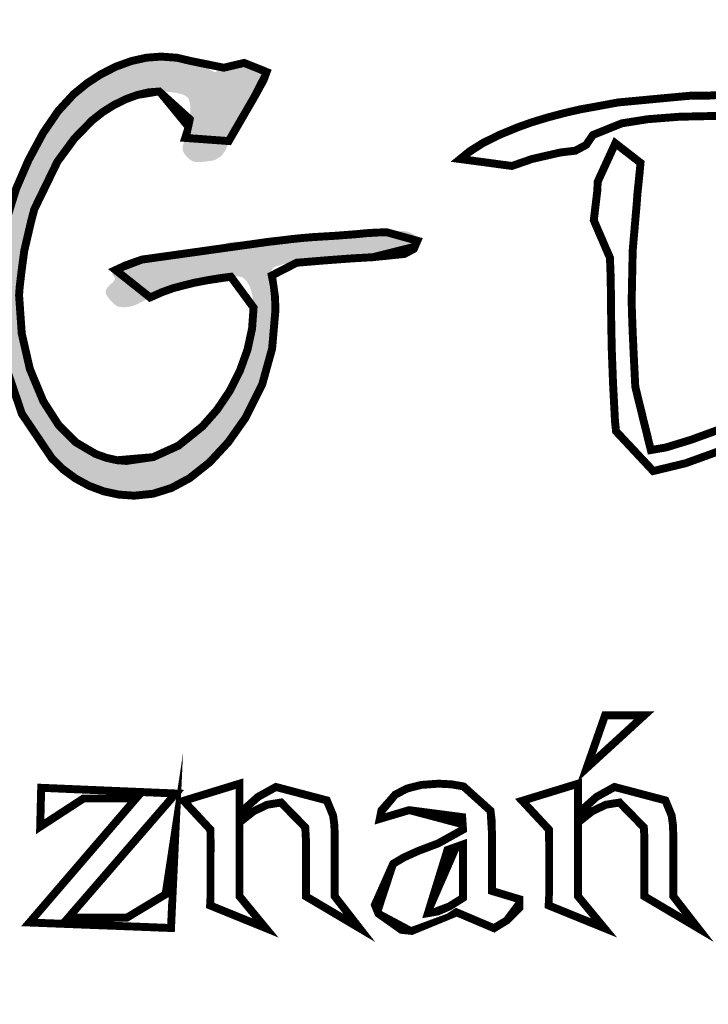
# Model space of a CAD drawing. Extents: x 8014 to 6635291, y -5609 to 5765892.
# Tile 122 of 158: x 6601916.531 to 6601917.039, y 5732625.358 to 5732626.085. Entities that reach past the tile are written whole.
import ezdxf

# ---------------------------------------------------------------- set-up
doc = ezdxf.new("R2010")
doc.units = 0
doc.layers.add('a_zieleń', color=80, linetype='CONTINUOUS')
doc.layers.add('OPIS', color=7, linetype='CONTINUOUS', lineweight=0)

msp = doc.modelspace()

# ---------------------------------------------------------------- hatches: boundary and pattern name
at = {"layer": 'a_zieleń', "transparency": 33554687}
h = msp.add_hatch(dxfattribs=at)
h.set_pattern_fill('ANSI31', color=256, scale=2, angle=0.54156)
h.set_pattern_definition([(45.54155787, (6600987.53512, 5732094.77134), (-0.1784396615, 0.175097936), [])])
edge = h.paths.add_edge_path()
edge.add_line((6601184.52293, 5731785.71541), (6601184.76692, 5731785.47332))
edge.add_line((6601184.76692, 5731785.47332), (6601208.79, 5731802.27))
edge.add_line((6601208.79, 5731802.27), (6601211.05, 5731814.48))
edge.add_line((6601211.05, 5731814.48), (6601142.15084, 5731813.82286))
edge.add_arc((6601143.69841, 5731819.10155), 5.50087, 253.66034, 270.54751)
edge.add_line((6601143.75097, 5731813.60093), (6601191.03362, 5731814.05333))
edge.add_arc((6601191.12151, 5731812.11338), 1.94193, 359.83741, 92.59397, ccw=False)
edge.add_line((6601193.06343, 5731812.10787), (6601193.074, 5731811.0039))
edge.add_line((6601193.074, 5731811.0039), (6601197.38325, 5731811.04496))
edge.add_line((6601197.38325, 5731811.04496), (6601197.42529, 5731806.62073))
edge.add_line((6601197.42529, 5731806.62073), (6601199.73159, 5731806.64247))
edge.add_line((6601199.73159, 5731806.64247), (6601199.80299, 5731799.17127))
edge.add_line((6601199.80299, 5731799.17127), (6601197.51616, 5731797.16478))
edge.add_line((6601197.51616, 5731797.16478), (6601194.21578, 5731797.13305))
edge.add_line((6601194.21578, 5731797.13305), (6601194.25082, 5731793.47025))
edge.add_arc((6601191.53758, 5731793.65827), 2.71975, 281.08945, 356.03579, ccw=False)
edge.add_line((6601192.0607, 5731790.9893), (6601185.15218, 5731786.15568))
edge.add_arc((71774552.6868, -87417922.68085), 113685689.918, 124.979043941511, 124.979044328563)
h.paths.add_polyline_path([(6601204.90596, 5731809.17818), (6601202.57652, 5731808.57888), (6601203.74124, 5731808.87853)], flags=16)
at = {"layer": 'OPIS', "linetype": 'Continuous'}
h = msp.add_hatch(color=256, dxfattribs=at)
h.paths.add_polyline_path([(6601915.76174, 5732626.00921), (6601915.75759, 5732626.01585), (6601915.75067, 5732626.0226), (6601915.74163, 5732626.02892), (6601915.73102, 5732626.03439), (6601915.71883, 5732626.03901), (6601915.68421, 5732626.04802), (6601915.64783, 5732626.05342), (6601915.60965, 5732626.05523), (6601915.58963, 5732626.05469), (6601915.56804, 5732626.05307), (6601915.54491, 5732626.05036), (6601915.52343, 5732626.047), (6601915.50692, 5732626.04348), (6601915.49536, 5732626.03981), (6601915.49251, 5732626.03859), (6601915.49019, 5732626.03761), (6601915.48841, 5732626.03688), (6601915.48184, 5732626.03424), (6601915.47678, 5732626.03207), (6601915.47321, 5732626.03041), (6601915.46553, 5732626.02591), (6601915.45864, 5732626.02057), (6601915.45253, 5732626.01439), (6601915.44775, 5732626.00796), (6601915.44486, 5732626.00202), (6601915.4439, 5732625.99657), (6601915.44636, 5732625.98716), (6601915.45375, 5732625.97693), (6601915.46604, 5732625.96587), (6601915.48261, 5732625.95566), (6601915.50729, 5732625.94452), (6601915.5401, 5732625.93244), (6601915.60253, 5732625.91077), (6601915.64961, 5732625.89318), (6601915.68134, 5732625.87966), (6601915.70351, 5732625.86751), (6601915.72176, 5732625.85403), (6601915.73609, 5732625.83921), (6601915.7408, 5732625.83198), (6601915.74362, 5732625.82467), (6601915.74456, 5732625.81726), (6601915.74115, 5732625.80449), (6601915.7309, 5732625.79377), (6601915.71379, 5732625.78509), (6601915.69056, 5732625.77876), (6601915.66182, 5732625.77495), (6601915.62759, 5732625.77369), (6601915.59107, 5732625.77549), (6601915.56087, 5732625.78089), (6601915.53697, 5732625.7899), (6601915.52305, 5732625.79965), (6601915.51471, 5732625.81112), (6601915.51193, 5732625.82433), (6601915.51223, 5732625.8279), (6601915.51313, 5732625.8318), (6601915.5146, 5732625.83608), (6601915.51607, 5732625.83962), (6601915.51697, 5732625.84222), (6601915.51727, 5732625.84389), (6601915.5157, 5732625.84705), (6601915.51098, 5732625.84894), (6601915.50315, 5732625.84956), (6601915.49727, 5732625.84912), (6601915.49266, 5732625.8478), (6601915.48933, 5732625.84562), (6601915.48769, 5732625.8438), (6601915.48613, 5732625.84117), (6601915.4846, 5732625.83775), (6601915.48337, 5732625.8341), (6601915.48263, 5732625.83088), (6601915.48238, 5732625.82808), (6601915.48337, 5732625.82087), (6601915.48635, 5732625.81232), (6601915.49131, 5732625.80245), (6601915.49577, 5732625.79575), (6601915.50075, 5732625.79021), (6601915.50628, 5732625.78583), (6601915.50837, 5732625.78439), (6601915.51039, 5732625.78289), (6601915.51239, 5732625.78136), (6601915.52872, 5732625.77235), (6601915.55392, 5732625.76544), (6601915.58796, 5732625.7606), (6601915.60337, 5732625.75932), (6601915.61947, 5732625.75853), (6601915.63629, 5732625.75827), (6601915.67251, 5732625.76007), (6601915.70605, 5732625.76547), (6601915.73692, 5732625.77448), (6601915.74701, 5732625.77896), (6601915.75606, 5732625.78454), (6601915.7641, 5732625.79123), (6601915.77039, 5732625.79833), (6601915.77416, 5732625.80521), (6601915.7754, 5732625.81186), (6601915.77472, 5732625.81815), (6601915.77264, 5732625.82486), (6601915.76914, 5732625.83195), (6601915.76444, 5732625.83909), (6601915.75869, 5732625.84586), (6601915.7519, 5732625.8523), (6601915.72545, 5732625.87141), (6601915.69025, 5732625.88991), (6601915.6463, 5732625.90782), (6601915.63197, 5732625.91305), (6601915.62199, 5732625.91675), (6601915.61637, 5732625.91896), (6601915.61136, 5732625.92097), (6601915.60472, 5732625.92364), (6601915.59645, 5732625.92697), (6601915.5801, 5732625.93215), (6601915.56926, 5732625.93567), (6601915.56392, 5732625.93751), (6601915.56038, 5732625.93909), (6601915.55496, 5732625.9417), (6601915.54766, 5732625.94532), (6601915.54415, 5732625.94722), (6601915.54186, 5732625.94839), (6601915.54079, 5732625.94886), (6601915.52841, 5732625.95411), (6601915.51938, 5732625.95811), (6601915.51368, 5732625.96087), (6601915.50872, 5732625.96393), (6601915.5018, 5732625.96871), (6601915.49292, 5732625.97528), (6601915.48236, 5732625.9844), (6601915.47602, 5732625.99281), (6601915.47391, 5732626.00051), (6601915.47479, 5732626.0054), (6601915.47744, 5732626.01019), (6601915.48184, 5732626.01486), (6601915.48777, 5732626.01923), (6601915.49498, 5732626.02312), (6601915.50345, 5732626.02647), (6601915.53504, 5732626.03497), (6601915.56842, 5732626.04006), (6601915.60362, 5732626.04175), (6601915.62408, 5732626.04106), (6601915.64404, 5732626.03924), (6601915.66347, 5732626.03627), (6601915.68136, 5732626.03234), (6601915.69682, 5732626.02758), (6601915.70982, 5732626.02199), (6601915.71483, 5732626.01928), (6601915.71995, 5732626.0161), (6601915.72517, 5732626.01246), (6601915.72957, 5732626.00898), (6601915.73222, 5732626.00643), (6601915.73311, 5732626.00478), (6601915.73288, 5732625.99837), (6601915.73342, 5732625.99566), (6601915.73502, 5732625.99299), (6601915.73769, 5732625.99036), (6601915.74094, 5732625.98819), (6601915.74428, 5732625.98687), (6601915.74769, 5732625.98643), (6601915.75153, 5732625.98697), (6601915.7551, 5732625.98858), (6601915.75838, 5732625.9913), (6601915.761, 5732625.99475), (6601915.76258, 5732625.99853), (6601915.76311, 5732626.00264)])
h.paths.add_polyline_path([(6601916.07851, 5732626.04228), (6601916.07199, 5732626.04611), (6601916.06436, 5732626.04949), (6601916.05561, 5732626.05243), (6601916.04652, 5732626.05472), (6601916.03792, 5732626.0561), (6601916.0298, 5732626.05656), (6601916.01878, 5732626.05578), (6601916.00788, 5732626.05343), (6601915.99712, 5732626.04949), (6601915.9912, 5732626.04711), (6601915.98656, 5732626.04569), (6601915.98323, 5732626.04522), (6601915.9818, 5732626.04538), (6601915.97936, 5732626.04585), (6601915.9759, 5732626.04662), (6601915.97226, 5732626.04729), (6601915.96852, 5732626.04769), (6601915.96467, 5732626.04782), (6601915.95434, 5732626.047), (6601915.94394, 5732626.04455), (6601915.93345, 5732626.04048), (6601915.9234, 5732626.03501), (6601915.9142, 5732626.02834), (6601915.90589, 5732626.02046), (6601915.89418, 5732626.00557), (6601915.88441, 5732625.98825), (6601915.87657, 5732625.96855), (6601915.87084, 5732625.94688), (6601915.86741, 5732625.92369), (6601915.86626, 5732625.89901), (6601915.86723, 5732625.8781), (6601915.87013, 5732625.85783), (6601915.87497, 5732625.83822), (6601915.88639, 5732625.80674), (6601915.90034, 5732625.78029), (6601915.91681, 5732625.75887), (6601915.93785, 5732625.74158), (6601915.96217, 5732625.73123), (6601915.98973, 5732625.72778), (6601915.99789, 5732625.72795), (6601916.00564, 5732625.72847), (6601916.013, 5732625.72931), (6601916.01687, 5732625.73007), (6601916.01977, 5732625.73073), (6601916.02171, 5732625.73131), (6601916.02372, 5732625.73213), (6601916.02672, 5732625.73363), (6601916.03072, 5732625.73578), (6601916.03858, 5732625.73923), (6601916.04551, 5732625.7428), (6601916.05148, 5732625.74653), (6601916.05731, 5732625.75095), (6601916.0638, 5732625.75663), (6601916.07096, 5732625.76355), (6601916.08475, 5732625.77942), (6601916.09601, 5732625.79689), (6601916.10471, 5732625.81593), (6601916.10768, 5732625.82302), (6601916.11096, 5732625.8287), (6601916.11455, 5732625.83295), (6601916.12547, 5732625.84563), (6601916.13488, 5732625.85969), (6601916.1428, 5732625.87518), (6601916.14598, 5732625.88306), (6601916.14928, 5732625.89241), (6601916.15272, 5732625.90322), (6601916.15565, 5732625.91336), (6601916.15741, 5732625.9207), (6601916.15799, 5732625.92523), (6601916.15708, 5732625.94359), (6601916.15708, 5732625.94946), (6601916.15565, 5732625.9539), (6601916.15469, 5732625.95814), (6601916.15417, 5732625.96214), (6601916.15344, 5732625.96608), (6601916.15186, 5732625.96843), (6601916.14944, 5732625.96921), (6601916.14764, 5732625.96767), (6601916.14636, 5732625.96332), (6601916.14562, 5732625.95613), (6601916.145, 5732625.94728), (6601916.14421, 5732625.93978), (6601916.14333, 5732625.93364), (6601916.14198, 5732625.92717), (6601916.13992, 5732625.9187), (6601916.13715, 5732625.90822), (6601916.13552, 5732625.90297), (6601916.13358, 5732625.89788), (6601916.13135, 5732625.89294), (6601916.12919, 5732625.88893), (6601916.12747, 5732625.88653), (6601916.12589, 5732625.88551), (6601916.12505, 5732625.88664), (6601916.12513, 5732625.88794), (6601916.12532, 5732625.88887), (6601916.12615, 5732625.89705), (6601916.12666, 5732625.90729), (6601916.12684, 5732625.91956), (6601916.12542, 5732625.9467), (6601916.12116, 5732625.97162), (6601916.11409, 5732625.99431), (6601916.10448, 5732626.01401), (6601916.09261, 5732626.03001)])
h.paths.add_polyline_path([(6601915.98554, 5732626.01628), (6601915.9891, 5732626.01746), (6601915.9912, 5732626.01719), (6601915.99394, 5732626.01614), (6601915.99735, 5732626.01432), (6601916.00191, 5732626.01214), (6601916.00779, 5732626.00974), (6601916.01499, 5732626.00711), (6601916.02031, 5732626.00521), (6601916.02374, 5732626.00364), (6601916.02529, 5732626.00245), (6601916.02848, 5732625.99984), (6601916.03117, 5732625.99828), (6601916.03339, 5732625.99777), (6601916.03736, 5732625.99822), (6601916.04098, 5732625.99957), (6601916.04423, 5732626.00184), (6601916.04678, 5732626.00476), (6601916.04831, 5732626.00803), (6601916.04882, 5732626.01165), (6601916.04851, 5732626.01498), (6601916.04757, 5732626.01775), (6601916.04599, 5732626.01993), (6601916.04337, 5732626.02204), (6601916.03917, 5732626.02462), (6601916.03339, 5732626.02767), (6601916.02955, 5732626.02959), (6601916.02611, 5732626.03147), (6601916.02308, 5732626.03334), (6601916.0356, 5732626.03467), (6601916.04219, 5732626.03441), (6601916.05032, 5732626.03226), (6601916.05996, 5732626.02821), (6601916.07396, 5732626.01951), (6601916.08604, 5732626.0072), (6601916.09623, 5732625.9913), (6601916.10442, 5732625.97028), (6601916.10933, 5732625.94539), (6601916.11096, 5732625.91662), (6601916.11088, 5732625.90642), (6601916.11066, 5732625.89878), (6601916.11027, 5732625.89374), (6601916.1095, 5732625.88868), (6601916.10811, 5732625.88113), (6601916.10607, 5732625.87105), (6601916.1036, 5732625.86147), (6601916.10102, 5732625.85436), (6601916.09829, 5732625.84976), (6601916.09434, 5732625.84618), (6601916.08798, 5732625.84226), (6601916.0792, 5732625.83802), (6601916.07024, 5732625.83463), (6601916.06123, 5732625.83262), (6601916.05217, 5732625.83195), (6601916.03944, 5732625.83317), (6601916.0269, 5732625.83686), (6601916.01453, 5732625.84302), (6601916.0027, 5732625.85145), (6601915.99161, 5732625.86204), (6601915.98124, 5732625.87478), (6601915.96707, 5732625.89907), (6601915.95857, 5732625.92533), (6601915.95575, 5732625.95353), (6601915.95799, 5732625.97361), (6601915.9647, 5732625.99168), (6601915.9759, 5732626.00772), (6601915.98114, 5732626.01303)], flags=16)
h.paths.add_polyline_path([(6601915.95933, 5732626.02106), (6601915.95911, 5732626.0198), (6601915.95844, 5732626.01841), (6601915.95734, 5732626.01693), (6601915.95207, 5732626.00903), (6601915.94738, 5732625.99893), (6601915.94322, 5732625.98663), (6601915.93999, 5732625.97335), (6601915.93806, 5732625.96037), (6601915.93743, 5732625.94772), (6601915.93948, 5732625.92332), (6601915.94564, 5732625.8995), (6601915.95589, 5732625.87625), (6601915.96947, 5732625.85496), (6601915.9856, 5732625.83713), (6601916.00431, 5732625.82274), (6601916.01362, 5732625.81755), (6601916.02219, 5732625.81424), (6601916.03003, 5732625.8128), (6601916.03293, 5732625.81257), (6601916.03479, 5732625.81243), (6601916.0356, 5732625.81239), (6601916.04159, 5732625.81077), (6601916.04779, 5732625.80979), (6601916.05423, 5732625.80945), (6601916.05825, 5732625.8097), (6601916.06294, 5732625.81043), (6601916.06829, 5732625.81166), (6601916.07327, 5732625.81283), (6601916.07663, 5732625.81355), (6601916.07836, 5732625.8138), (6601916.08022, 5732625.81357), (6601916.08189, 5732625.8126), (6601916.08145, 5732625.81072), (6601916.08012, 5732625.80912), (6601916.0781, 5732625.80662), (6601916.07559, 5732625.80285), (6601916.07256, 5732625.79778), (6601916.06102, 5732625.78192), (6601916.04612, 5732625.76855), (6601916.02782, 5732625.75768), (6601916.01561, 5732625.75278), (6601916.00343, 5732625.74984), (6601915.99132, 5732625.74886), (6601915.9687, 5732625.75213), (6601915.9479, 5732625.76196), (6601915.92895, 5732625.77836), (6601915.915, 5732625.79627), (6601915.90337, 5732625.81706), (6601915.89406, 5732625.84075), (6601915.88807, 5732625.86293), (6601915.88448, 5732625.88491), (6601915.88329, 5732625.90669), (6601915.88456, 5732625.92746), (6601915.8884, 5732625.94737), (6601915.89482, 5732625.96641), (6601915.90333, 5732625.98347), (6601915.9136, 5732625.99757), (6601915.92559, 5732626.00872), (6601915.93075, 5732626.01225), (6601915.93648, 5732626.01554), (6601915.94276, 5732626.0186), (6601915.94869, 5732626.02099), (6601915.95333, 5732626.02233), (6601915.95665, 5732626.0226), (6601915.95888, 5732626.02207)], flags=16)
h.paths.add_polyline_path([(6601916.3, 5732625.82554), (6601916.30753, 5732625.87508), (6601916.31611, 5732625.91709), (6601916.32573, 5732625.95159), (6601916.33212, 5732625.97084), (6601916.33614, 5732625.98238), (6601916.33779, 5732625.98623), (6601916.33996, 5732625.98349), (6601916.34173, 5732625.97528), (6601916.34314, 5732625.9616), (6601916.34696, 5732625.92563), (6601916.34779, 5732625.91476), (6601916.34861, 5732625.90641), (6601916.3494, 5732625.90061), (6601916.35037, 5732625.89441), (6601916.35095, 5732625.88938), (6601916.35117, 5732625.88519), (6601916.35097, 5732625.88353), (6601916.35077, 5732625.88219), (6601916.35055, 5732625.88159), (6601916.35065, 5732625.88101), (6601916.35095, 5732625.88023), (6601916.35146, 5732625.87926), (6601916.3522, 5732625.87761), (6601916.35271, 5732625.87521), (6601916.35299, 5732625.87205), (6601916.35441, 5732625.85388), (6601916.35596, 5732625.83848), (6601916.35765, 5732625.82587), (6601916.35993, 5732625.80885), (6601916.36097, 5732625.80382), (6601916.36179, 5732625.79967), (6601916.36238, 5732625.79637), (6601916.36383, 5732625.78754), (6601916.36609, 5732625.77796), (6601916.36918, 5732625.76761), (6601916.3726, 5732625.75804), (6601916.37587, 5732625.75069), (6601916.37894, 5732625.74553), (6601916.38508, 5732625.73847), (6601916.39096, 5732625.73425), (6601916.39659, 5732625.73285), (6601916.39864, 5732625.73309), (6601916.40088, 5732625.7338), (6601916.40329, 5732625.73498), (6601916.40617, 5732625.73675), (6601916.40854, 5732625.7386), (6601916.4104, 5732625.74059), (6601916.41203, 5732625.74306), (6601916.41384, 5732625.74646), (6601916.41582, 5732625.7508), (6601916.41844, 5732625.75728), (6601916.42002, 5732625.76125), (6601916.42056, 5732625.76274), (6601916.4201, 5732625.76688), (6601916.42139, 5732625.76842), (6601916.42221, 5732625.77235), (6601916.42341, 5732625.78153), (6601916.42498, 5732625.79597), (6601916.42544, 5732625.81339), (6601916.42595, 5732625.82376), (6601916.42654, 5732625.83058), (6601916.4272, 5732625.83388), (6601916.42771, 5732625.83481), (6601916.42801, 5732625.83548), (6601916.42812, 5732625.83588), (6601916.42804, 5732625.83623), (6601916.42781, 5732625.83675), (6601916.42742, 5732625.83742), (6601916.42695, 5732625.84154), (6601916.42628, 5732625.8502), (6601916.42544, 5732625.86345), (6601916.42522, 5732625.87265), (6601916.42323, 5732625.88025), (6601916.42277, 5732625.88345), (6601916.4217, 5732625.88704), (6601916.42002, 5732625.891), (6601916.41867, 5732625.89405), (6601916.41785, 5732625.89641), (6601916.41758, 5732625.89808), (6601916.41781, 5732625.90528), (6601916.41755, 5732625.9069), (6601916.41681, 5732625.90789), (6601916.41559, 5732625.90822), (6601916.41468, 5732625.90793), (6601916.41378, 5732625.90708), (6601916.41292, 5732625.90568), (6601916.41216, 5732625.904), (6601916.4117, 5732625.9023), (6601916.41154, 5732625.90061), (6601916.4116, 5732625.89858), (6601916.41175, 5732625.89545), (6601916.41201, 5732625.8912), (6601916.41201, 5732625.88992), (6601916.41201, 5732625.88873), (6601916.4117, 5732625.88595), (6601916.41132, 5732625.88299), (6601916.41114, 5732625.88141), (6601916.41091, 5732625.87881), (6601916.41063, 5732625.87518), (6601916.40914, 5732625.84747), (6601916.40757, 5732625.82532), (6601916.40598, 5732625.80872), (6601916.40431, 5732625.79686), (6601916.40234, 5732625.7861), (6601916.40002, 5732625.77642), (6601916.39768, 5732625.76881), (6601916.39556, 5732625.76426), (6601916.39368, 5732625.76274), (6601916.39256, 5732625.76339), (6601916.39129, 5732625.76534), (6601916.38987, 5732625.76861), (6601916.38498, 5732625.7818), (6601916.38103, 5732625.79562), (6601916.37804, 5732625.81005), (6601916.37495, 5732625.8313), (6601916.37197, 5732625.85672), (6601916.36909, 5732625.88633), (6601916.36858, 5732625.88941), (6601916.36828, 5732625.8917), (6601916.36818, 5732625.89314), (6601916.36785, 5732625.89783), (6601916.36688, 5732625.908), (6601916.36528, 5732625.92363), (6601916.36215, 5732625.95643), (6601916.35961, 5732625.97942), (6601916.35765, 5732625.99263), (6601916.35467, 5732626.0056), (6601916.35138, 5732626.01394), (6601916.34779, 5732626.01766), (6601916.34239, 5732626.01983), (6601916.339, 5732626.02115), (6601916.33757, 5732626.02159), (6601916.33548, 5732626.02101), (6601916.33286, 5732626.01926), (6601916.32971, 5732626.01632), (6601916.32604, 5732626.01131), (6601916.32224, 5732626.00416), (6601916.31832, 5732625.99483), (6601916.30704, 5732625.96064), (6601916.29714, 5732625.92252), (6601916.28855, 5732625.88046), (6601916.28624, 5732625.86782), (6601916.28406, 5732625.85731), (6601916.28206, 5732625.84896), (6601916.28139, 5732625.85488), (6601916.28059, 5732625.86824), (6601916.27962, 5732625.88906), (6601916.27962, 5732625.90074), (6601916.27939, 5732625.91622), (6601916.28076, 5732625.94458), (6601916.28022, 5732625.94934), (6601916.28069, 5732625.9525), (6601916.28138, 5732625.95613), (6601916.28193, 5732625.95884), (6601916.28239, 5732625.96653), (6601916.28275, 5732625.97915), (6601916.28305, 5732625.98861), (6601916.28364, 5732625.99657), (6601916.2845, 5732626.00305), (6601916.28501, 5732626.00621), (6601916.28532, 5732626.00901), (6601916.28542, 5732626.01145), (6601916.28481, 5732626.0141), (6601916.28297, 5732626.01686), (6601916.27992, 5732626.01973), (6601916.27633, 5732626.02217), (6601916.27287, 5732626.02364), (6601916.26954, 5732626.02413), (6601916.26864, 5732626.02408), (6601916.26777, 5732626.02395), (6601916.26687, 5732626.02373), (6601916.26282, 5732626.0222), (6601916.26102, 5732626.02242), (6601916.25976, 5732626.02255), (6601916.25907, 5732626.0226), (6601916.25638, 5732626.02218), (6601916.25396, 5732626.02091), (6601916.25182, 5732626.0188), (6601916.25012, 5732626.01606), (6601916.2491, 5732626.01296), (6601916.24877, 5732626.00952), (6601916.24885, 5732626.00811), (6601916.24908, 5732626.00629), (6601916.24946, 5732626.00405), (6601916.25068, 5732625.99526), (6601916.25142, 5732625.98587), (6601916.25167, 5732625.97588), (6601916.25159, 5732625.9705), (6601916.25137, 5732625.96503), (6601916.25099, 5732625.95947), (6601916.25035, 5732625.94966), (6601916.24997, 5732625.9432), (6601916.24984, 5732625.94011), (6601916.25068, 5732625.93307), (6601916.25322, 5732625.92862), (6601916.25748, 5732625.92677), (6601916.25959, 5732625.9265), (6601916.26174, 5732625.92605), (6601916.26254, 5732625.92496), (6601916.26266, 5732625.9229), (6601916.26274, 5732625.89772), (6601916.26326, 5732625.87465), (6601916.2642, 5732625.8537), (6601916.26596, 5732625.82621), (6601916.26699, 5732625.80899), (6601916.26733, 5732625.80205), (6601916.26783, 5732625.78842), (6601916.26871, 5732625.77773), (6601916.26992, 5732625.77001), (6601916.27168, 5732625.76479), (6601916.27409, 5732625.76165), (6601916.27717, 5732625.7606), (6601916.28037, 5732625.76114), (6601916.28432, 5732625.76276), (6601916.289, 5732625.76547), (6601916.2913, 5732625.76717), (6601916.29298, 5732625.7691), (6601916.29405, 5732625.77129), (6601916.29476, 5732625.77415), (6601916.29524, 5732625.77822), (6601916.2955, 5732625.7835), (6601916.2961, 5732625.79181), (6601916.29761, 5732625.80583)])
h.paths.add_polyline_path([(6601916.73519, 5732625.90528), (6601916.75738, 5732625.90712), (6601916.77601, 5732625.90849), (6601916.79108, 5732625.90935), (6601916.79464, 5732625.90982), (6601916.79874, 5732625.91015), (6601916.80337, 5732625.91035), (6601916.81464, 5732625.91176), (6601916.82159, 5732625.91547), (6601916.82421, 5732625.9215), (6601916.82396, 5732625.92335), (6601916.82287, 5732625.92503), (6601916.82093, 5732625.92657), (6601916.81854, 5732625.92775), (6601916.8159, 5732625.92846), (6601916.81299, 5732625.92871), (6601916.80161, 5732625.92777), (6601916.79377, 5732625.92753), (6601916.7864, 5732625.92706), (6601916.77947, 5732625.92637), (6601916.77439, 5732625.92588), (6601916.76387, 5732625.92518), (6601916.74794, 5732625.92423), (6601916.7401, 5732625.9236), (6601916.73183, 5732625.92277), (6601916.72313, 5732625.9217), (6601916.71473, 5732625.92074), (6601916.7086, 5732625.92016), (6601916.70439, 5732625.91995), (6601916.70297, 5732625.92005), (6601916.70205, 5732625.92016), (6601916.69704, 5732625.92056), (6601916.69302, 5732625.92081), (6601916.68999, 5732625.92089), (6601916.68648, 5732625.92052), (6601916.68253, 5732625.9194), (6601916.67815, 5732625.91756), (6601916.67685, 5732625.91705), (6601916.67506, 5732625.91673), (6601916.67273, 5732625.91662), (6601916.67075, 5732625.91602), (6601916.62113, 5732625.90762), (6601916.60896, 5732625.90329), (6601916.60165, 5732625.8999), (6601916.59921, 5732625.89748), (6601916.59934, 5732625.89677), (6601916.59972, 5732625.89598), (6601916.60081, 5732625.89453), (6601916.60147, 5732625.89343), (6601916.60095, 5732625.89232), (6601916.59952, 5732625.89075), (6601916.59715, 5732625.88867), (6601916.59555, 5732625.88705), (6601916.59458, 5732625.88528), (6601916.59425, 5732625.88339), (6601916.59461, 5732625.8821), (6601916.59566, 5732625.88035), (6601916.59739, 5732625.87812), (6601916.59942, 5732625.87595), (6601916.6011, 5732625.87438), (6601916.60242, 5732625.87345), (6601916.60377, 5732625.8729), (6601916.60553, 5732625.87256), (6601916.60769, 5732625.87245), (6601916.6113, 5732625.87271), (6601916.61466, 5732625.8735), (6601916.61777, 5732625.87478), (6601916.62711, 5732625.87966), (6601916.63604, 5732625.88362), (6601916.64456, 5732625.88667), (6601916.65101, 5732625.88854), (6601916.65922, 5732625.89042), (6601916.66922, 5732625.89234), (6601916.67902, 5732625.89396), (6601916.68669, 5732625.89494), (6601916.69221, 5732625.89527), (6601916.69522, 5732625.89452), (6601916.69787, 5732625.89227), (6601916.70022, 5732625.88854), (6601916.70201, 5732625.88373), (6601916.70307, 5732625.87828), (6601916.70343, 5732625.87219), (6601916.70231, 5732625.85666), (6601916.69893, 5732625.84106), (6601916.69328, 5732625.82541), (6601916.68567, 5732625.8104), (6601916.67645, 5732625.79675), (6601916.66564, 5732625.78449), (6601916.64807, 5732625.77037), (6601916.62942, 5732625.7619), (6601916.60967, 5732625.75907), (6601916.60259, 5732625.75963), (6601916.59507, 5732625.76131), (6601916.58707, 5732625.76414), (6601916.57244, 5732625.77273), (6601916.55954, 5732625.78569), (6601916.54837, 5732625.80305), (6601916.53844, 5732625.82694), (6601916.53248, 5732625.853), (6601916.5305, 5732625.88125), (6601916.53093, 5732625.88731), (6601916.53221, 5732625.89826), (6601916.53431, 5732625.91409), (6601916.53408, 5732625.91796), (6601916.53607, 5732625.9229), (6601916.53936, 5732625.93577), (6601916.54172, 5732625.94473), (6601916.54317, 5732625.94972), (6601916.54424, 5732625.9529), (6601916.54562, 5732625.95627), (6601916.54729, 5732625.9598), (6601916.55885, 5732625.97996), (6601916.57122, 5732625.99679), (6601916.5844, 5732626.01032), (6601916.59211, 5732626.01637), (6601916.6003, 5732626.02155), (6601916.60899, 5732626.02586), (6601916.61771, 5732626.02905), (6601916.62599, 5732626.03096), (6601916.6338, 5732626.0316), (6601916.6381, 5732626.03149), (6601916.64228, 5732626.03116), (6601916.64632, 5732626.0306), (6601916.65017, 5732626.02972), (6601916.65301, 5732626.02855), (6601916.65487, 5732626.02713), (6601916.65596, 5732626.02511), (6601916.65663, 5732626.02224), (6601916.65686, 5732626.01853), (6601916.65643, 5732626.01112), (6601916.65515, 5732626.00407), (6601916.65304, 5732625.99737), (6601916.65195, 5732625.99417), (6601916.65128, 5732625.99161), (6601916.65106, 5732625.9897), (6601916.65141, 5732625.9877), (6601916.6525, 5732625.98558), (6601916.65434, 5732625.98336), (6601916.65645, 5732625.98142), (6601916.65849, 5732625.98016), (6601916.66044, 5732625.97955), (6601916.66208, 5732625.97951), (6601916.66456, 5732625.97964), (6601916.66793, 5732625.97995), (6601916.67126, 5732625.98035), (6601916.67363, 5732625.98073), (6601916.67503, 5732625.98109), (6601916.67961, 5732625.98396), (6601916.68297, 5732625.98861), (6601916.6851, 5732625.99504), (6601916.68548, 5732625.99706), (6601916.68597, 5732625.99893), (6601916.68714, 5732626.00068), (6601916.68946, 5732626.00416), (6601916.69312, 5732626.00965), (6601916.70419, 5732626.02796), (6601916.71083, 5732626.04007), (6601916.71304, 5732626.04602), (6601916.71294, 5732626.04787), (6601916.71262, 5732626.04917), (6601916.71205, 5732626.04996), (6601916.71096, 5732626.05047), (6601916.70905, 5732626.05092), (6601916.70633, 5732626.05129), (6601916.69648, 5732626.0527), (6601916.69548, 5732626.05261), (6601916.6943, 5732626.05234), (6601916.69289, 5732626.05189), (6601916.68152, 5732626.04916), (6601916.67503, 5732626.04582), (6601916.67398, 5732626.04626), (6601916.67144, 5732626.04758), (6601916.66739, 5732626.04976), (6601916.65764, 5732626.05398), (6601916.6469, 5732626.05652), (6601916.63518, 5732626.05736), (6601916.62436, 5732626.05654), (6601916.61329, 5732626.05407), (6601916.60197, 5732626.04996), (6601916.59092, 5732626.04437), (6601916.58051, 5732626.0376), (6601916.57073, 5732626.02961), (6601916.5593, 5732626.01717), (6601916.54821, 5732626.00096), (6601916.53744, 5732625.98095), (6601916.52838, 5732625.96001), (6601916.52243, 5732625.94096), (6601916.51958, 5732625.92383), (6601916.5192, 5732625.92045), (6601916.51867, 5732625.91734), (6601916.51797, 5732625.91449), (6601916.51625, 5732625.90523), (6601916.5152, 5732625.89319), (6601916.51484, 5732625.87832), (6601916.51927, 5732625.83295), (6601916.53256, 5732625.79384), (6601916.5547, 5732625.761), (6601916.56289, 5732625.75292), (6601916.57206, 5732625.74616), (6601916.58218, 5732625.74066), (6601916.59293, 5732625.73665), (6601916.60397, 5732625.73425), (6601916.61533, 5732625.73344), (6601916.62929, 5732625.73487), (6601916.64294, 5732625.73916), (6601916.65624, 5732625.74633), (6601916.67108, 5732625.7581), (6601916.68488, 5732625.77301), (6601916.69763, 5732625.7911), (6601916.70979, 5732625.81555), (6601916.7171, 5732625.84193), (6601916.71954, 5732625.87024), (6601916.71924, 5732625.87999), (6601916.71834, 5732625.88853), (6601916.71687, 5732625.89587), (6601916.71649, 5732625.89777), (6601916.71641, 5732625.89941), (6601916.7185, 5732625.90206), (6601916.72476, 5732625.90401)])

# ---------------------------------------------------------------- linework, layer by layer
at = {"layer": 'OPIS', "linetype": 'Continuous', "const_width": 0.00585}
for points in [[(6601916.52243, 5732625.94096), (6601916.52838, 5732625.96001), (6601916.53744, 5732625.98095), (6601916.54821, 5732626.00096), (6601916.5593, 5732626.01717), (6601916.57073, 5732626.02961), (6601916.58051, 5732626.0376), (6601916.59092, 5732626.04437), (6601916.60197, 5732626.04996), (6601916.61329, 5732626.05407), (6601916.62436, 5732626.05654), (6601916.63518, 5732626.05736), (6601916.6469, 5732626.05652), (6601916.65764, 5732626.05398), (6601916.66739, 5732626.04976), (6601916.67144, 5732626.04758), (6601916.67398, 5732626.04626), (6601916.67503, 5732626.04582), (6601916.68152, 5732626.04916), (6601916.69289, 5732626.05189), (6601916.6943, 5732626.05234), (6601916.69548, 5732626.05261), (6601916.69648, 5732626.0527), (6601916.70633, 5732626.05129), (6601916.70905, 5732626.05092), (6601916.71096, 5732626.05047), (6601916.71205, 5732626.04996), (6601916.71262, 5732626.04917), (6601916.71294, 5732626.04787), (6601916.71304, 5732626.04602), (6601916.71083, 5732626.04007), (6601916.70419, 5732626.02796), (6601916.69312, 5732626.00965), (6601916.68946, 5732626.00416), (6601916.68714, 5732626.00068), (6601916.68617, 5732625.99924), (6601916.68584, 5732625.99846), (6601916.68548, 5732625.99706), (6601916.6851, 5732625.99504), (6601916.68297, 5732625.98861), (6601916.67961, 5732625.98396), (6601916.67503, 5732625.98109), (6601916.67363, 5732625.98073), (6601916.67126, 5732625.98035), (6601916.66793, 5732625.97995), (6601916.66456, 5732625.97964), (6601916.66208, 5732625.97951), (6601916.66044, 5732625.97955), (6601916.65849, 5732625.98016), (6601916.65645, 5732625.98142), (6601916.65434, 5732625.98336), (6601916.6525, 5732625.98558), (6601916.65141, 5732625.9877), (6601916.65106, 5732625.9897), (6601916.65128, 5732625.99161), (6601916.65195, 5732625.99417), (6601916.65304, 5732625.99737), (6601916.65515, 5732626.00407), (6601916.65643, 5732626.01112), (6601916.65686, 5732626.01853), (6601916.65663, 5732626.02224), (6601916.65596, 5732626.02511), (6601916.65487, 5732626.02713), (6601916.65301, 5732626.02855), (6601916.65017, 5732626.02972), (6601916.64632, 5732626.0306), (6601916.64228, 5732626.03116), (6601916.6381, 5732626.03149), (6601916.6338, 5732626.0316), (6601916.62599, 5732626.03096), (6601916.61771, 5732626.02905), (6601916.60899, 5732626.02586), (6601916.6003, 5732626.02155), (6601916.59211, 5732626.01637), (6601916.5844, 5732626.01032), (6601916.57122, 5732625.99679), (6601916.55885, 5732625.97996), (6601916.54729, 5732625.9598), (6601916.54562, 5732625.95627), (6601916.54424, 5732625.9529), (6601916.54317, 5732625.94972), (6601916.54172, 5732625.94473), (6601916.53936, 5732625.93577), (6601916.53607, 5732625.9229), (6601916.53408, 5732625.91796), (6601916.53431, 5732625.91409), (6601916.53221, 5732625.89826), (6601916.53093, 5732625.88731), (6601916.5305, 5732625.88125), (6601916.53248, 5732625.853), (6601916.53844, 5732625.82694), (6601916.54837, 5732625.80305), (6601916.55954, 5732625.78569), (6601916.57244, 5732625.77273), (6601916.58707, 5732625.76414), (6601916.59507, 5732625.76131), (6601916.60259, 5732625.75963), (6601916.60967, 5732625.75907), (6601916.62942, 5732625.7619), (6601916.64807, 5732625.77037), (6601916.66564, 5732625.78449), (6601916.67645, 5732625.79675), (6601916.68567, 5732625.8104), (6601916.69328, 5732625.82541), (6601916.69893, 5732625.84106), (6601916.70231, 5732625.85666), (6601916.70343, 5732625.87219), (6601916.70307, 5732625.87828), (6601916.70201, 5732625.88373), (6601916.70022, 5732625.88854), (6601916.69787, 5732625.89227), (6601916.69522, 5732625.89452), (6601916.69221, 5732625.89527), (6601916.68669, 5732625.89494), (6601916.67902, 5732625.89396), (6601916.66922, 5732625.89234), (6601916.65922, 5732625.89042), (6601916.65101, 5732625.88854), (6601916.64456, 5732625.88667), (6601916.63604, 5732625.88362), (6601916.62711, 5732625.87966), (6601916.61777, 5732625.87478), (6601916.61466, 5732625.8735), (6601916.6113, 5732625.87271), (6601916.60769, 5732625.87245), (6601916.60553, 5732625.87256), (6601916.60377, 5732625.8729), (6601916.60242, 5732625.87345), (6601916.6011, 5732625.87438), (6601916.59942, 5732625.87595), (6601916.59739, 5732625.87812), (6601916.59566, 5732625.88035), (6601916.59461, 5732625.8821), (6601916.59425, 5732625.88339), (6601916.59458, 5732625.88528), (6601916.59555, 5732625.88705), (6601916.59715, 5732625.88867), (6601916.59952, 5732625.89075), (6601916.60095, 5732625.89232), (6601916.60143, 5732625.89334), (6601916.6013, 5732625.89372), (6601916.60094, 5732625.89432), (6601916.60035, 5732625.89514), (6601916.59972, 5732625.89598), (6601916.59934, 5732625.89677), (6601916.59921, 5732625.89748), (6601916.60165, 5732625.8999), (6601916.60896, 5732625.90329), (6601916.62113, 5732625.90762), (6601916.67075, 5732625.91602), (6601916.67273, 5732625.91662), (6601916.67506, 5732625.91673), (6601916.67685, 5732625.91705), (6601916.67815, 5732625.91756), (6601916.68253, 5732625.9194), (6601916.68648, 5732625.92052), (6601916.68999, 5732625.92089), (6601916.69302, 5732625.92081), (6601916.69704, 5732625.92056), (6601916.70205, 5732625.92016), (6601916.70297, 5732625.92005), (6601916.70386, 5732625.91998), (6601916.70472, 5732625.91996), (6601916.7086, 5732625.92016), (6601916.71473, 5732625.92074), (6601916.72313, 5732625.9217), (6601916.73183, 5732625.92277), (6601916.7401, 5732625.9236), (6601916.74794, 5732625.92423), (6601916.76387, 5732625.92518), (6601916.77439, 5732625.92588), (6601916.77947, 5732625.92637), (6601916.7864, 5732625.92706), (6601916.79377, 5732625.92753), (6601916.80161, 5732625.92777), (6601916.81299, 5732625.92871), (6601916.8159, 5732625.92846), (6601916.81854, 5732625.92775), (6601916.82093, 5732625.92657), (6601916.82287, 5732625.92503), (6601916.82396, 5732625.92335), (6601916.82421, 5732625.9215), (6601916.82159, 5732625.91547), (6601916.81464, 5732625.91176), (6601916.80337, 5732625.91035), (6601916.79874, 5732625.91015), (6601916.79464, 5732625.90982), (6601916.79108, 5732625.90935), (6601916.77601, 5732625.90849), (6601916.75738, 5732625.90712), (6601916.73519, 5732625.90528), (6601916.72476, 5732625.90401), (6601916.7185, 5732625.90206), (6601916.71641, 5732625.89941), (6601916.71646, 5732625.89831), (6601916.71661, 5732625.89714), (6601916.71687, 5732625.89587), (6601916.71834, 5732625.88853), (6601916.71924, 5732625.87999), (6601916.71954, 5732625.87024), (6601916.7171, 5732625.84193), (6601916.70979, 5732625.81555), (6601916.69763, 5732625.7911), (6601916.68488, 5732625.77301), (6601916.67108, 5732625.7581), (6601916.65624, 5732625.74633), (6601916.64294, 5732625.73916), (6601916.62929, 5732625.73487), (6601916.61533, 5732625.73344), (6601916.60397, 5732625.73425), (6601916.59293, 5732625.73665), (6601916.58218, 5732625.74066), (6601916.57206, 5732625.74616), (6601916.56289, 5732625.75292), (6601916.5547, 5732625.761), (6601916.53256, 5732625.79384), (6601916.51927, 5732625.83295)], [(6601917.04493, 5732626.01359), (6601917.01746, 5732626.01299), (6601916.99411, 5732626.01117), (6601916.97493, 5732626.00812), (6601916.96643, 5732626.00645), (6601916.96121, 5732626.0056), (6601916.95928, 5732626.00558), (6601916.95708, 5732626.00541), (6601916.95567, 5732626.00518), (6601916.955, 5732626.00492), (6601916.95464, 5732626.00409), (6601916.95419, 5732626.00229), (6601916.95363, 5732625.99951), (6601916.94872, 5732625.99225), (6601916.94074, 5732625.98796), (6601916.92973, 5732625.98663), (6601916.90883, 5732625.98184), (6601916.89392, 5732625.97668), (6601916.88499, 5732625.97114), (6601916.87868, 5732625.96563), (6601916.87257, 5732625.96231), (6601916.86667, 5732625.9612), (6601916.86318, 5732625.96158), (6601916.85957, 5732625.96272), (6601916.85583, 5732625.96461), (6601916.85264, 5732625.96685), (6601916.85073, 5732625.96903), (6601916.8501, 5732625.97114), (6601916.85152, 5732625.97631), (6601916.85578, 5732625.98178), (6601916.86285, 5732625.98757), (6601916.87244, 5732625.99353), (6601916.88423, 5732625.9994), (6601916.8982, 5732626.00518), (6601916.90858, 5732626.00888), (6601916.92005, 5732626.01238), (6601916.93263, 5732626.01572), (6601916.94477, 5732626.01851), (6601916.95493, 5732626.02033), (6601916.9631, 5732626.0212), (6601916.96569, 5732626.02164), (6601916.96874, 5732626.02242), (6601916.97225, 5732626.02353), (6601917.00592, 5732626.02669), (6601917.02642, 5732626.02858), (6601917.03372, 5732626.02921), (6601917.03415, 5732626.02918), (6601917.03484, 5732626.02911), (6601917.03578, 5732626.029), (6601917.03778, 5732626.02878), (6601917.03906, 5732626.02865), (6601917.03959, 5732626.02861), (6601917.05235, 5732626.0294)], [(6601917.05196, 5732625.76819), (6601917.02206, 5732625.75738), (6601916.99814, 5732625.7516), (6601916.99012, 5732625.74968), (6601916.98513, 5732625.74675), (6601916.98317, 5732625.74279), (6601916.97953, 5732625.74085), (6601916.97701, 5732625.7397), (6601916.97561, 5732625.73932), (6601916.97419, 5732625.73967), (6601916.97203, 5732625.74072), (6601916.96913, 5732625.74246), (6601916.9637, 5732625.74572), (6601916.95959, 5732625.74797), (6601916.95642, 5732625.75002), (6601916.95424, 5732625.75186), (6601916.95279, 5732625.75382), (6601916.95192, 5732625.75609), (6601916.95164, 5732625.75867), (6601916.9521, 5732625.76058), (6601916.95347, 5732625.76247), (6601916.95577, 5732625.76434), (6601916.95872, 5732625.76595), (6601916.96205, 5732625.76716), (6601916.96577, 5732625.76801), (6601916.96888, 5732625.76883), (6601916.97073, 5732625.77022), (6601916.97135, 5732625.77216), (6601916.97119, 5732625.77558), (6601916.97073, 5732625.78092), (6601916.96996, 5732625.78817), (6601916.96849, 5732625.81664), (6601916.96755, 5732625.8416), (6601916.96714, 5732625.86305), (6601916.96696, 5732625.88177), (6601916.96673, 5732625.89552), (6601916.96645, 5732625.90428), (6601916.96632, 5732625.90628), (6601916.96625, 5732625.90785), (6601916.96622, 5732625.90895), (6601916.96645, 5732625.9223), (6601916.96637, 5732625.92343), (6601916.96612, 5732625.92428), (6601916.96569, 5732625.92483), (6601916.96477, 5732625.92535), (6601916.96307, 5732625.92612), (6601916.96057, 5732625.92717), (6601916.95925, 5732625.92797), (6601916.95788, 5732625.92931), (6601916.95645, 5732625.93118), (6601916.95525, 5732625.9332), (6601916.95454, 5732625.935), (6601916.95431, 5732625.93658), (6601916.95455, 5732625.94966), (6601916.95408, 5732625.953), (6601916.95549, 5732625.95417), (6601916.95637, 5732625.95517), (6601916.95676, 5732625.95599), (6601916.95693, 5732625.9586), (6601916.95716, 5732625.96496), (6601916.95744, 5732625.97508), (6601916.95722, 5732625.98075), (6601916.95777, 5732625.98527), (6601916.95943, 5732625.98892), (6601916.96217, 5732625.9917), (6601916.96354, 5732625.99224), (6601916.96623, 5732625.99281), (6601916.97019, 5732625.99344), (6601916.97692, 5732625.99483), (6601916.97842, 5732625.99448), (6601916.97991, 5732625.9937), (6601916.98142, 5732625.9925), (6601916.98261, 5732625.99158), (6601916.98448, 5732625.99042), (6601916.98699, 5732625.98897), (6601916.98808, 5732625.98781), (6601916.98875, 5732625.98592), (6601916.98898, 5732625.9833), (6601916.98875, 5732625.979), (6601916.98808, 5732625.97157), (6601916.98699, 5732625.961), (6601916.98643, 5732625.95545), (6601916.98593, 5732625.94841), (6601916.98546, 5732625.93992), (6601916.98531, 5732625.93761), (6601916.98516, 5732625.93537), (6601916.98501, 5732625.93324), (6601916.98486, 5732625.92761), (6601916.98442, 5732625.92247), (6601916.98371, 5732625.91783), (6601916.98333, 5732625.91604), (6601916.98309, 5732625.91494), (6601916.98301, 5732625.91449), (6601916.98409, 5732625.89848), (6601916.98396, 5732625.89723), (6601916.98358, 5732625.89402), (6601916.98295, 5732625.88887), (6601916.98256, 5732625.88578), (6601916.98233, 5732625.88199), (6601916.98225, 5732625.87752), (6601916.98244, 5732625.86871), (6601916.98299, 5732625.85403), (6601916.98394, 5732625.83348), (6601916.98493, 5732625.81366), (6601916.98564, 5732625.80129), (6601916.98608, 5732625.79637), (6601916.98671, 5732625.79388), (6601916.9871, 5732625.79188), (6601916.98723, 5732625.79036), (6601916.98723, 5732625.78939), (6601916.98723, 5732625.78834), (6601916.98723, 5732625.78723), (6601916.98709, 5732625.78543), (6601916.98701, 5732625.78399), (6601916.98699, 5732625.78289), (6601916.98704, 5732625.781), (6601916.98721, 5732625.77947), (6601916.98752, 5732625.7783), (6601916.98821, 5732625.77692), (6601916.98953, 5732625.77466), (6601916.99149, 5732625.77155), (6601916.99264, 5732625.76965), (6601916.99348, 5732625.76837), (6601916.99402, 5732625.76768), (6601916.99453, 5732625.76735), (6601916.99531, 5732625.76715), (6601916.99638, 5732625.76708), (6601917.0075, 5732625.76899), (6601917.02621, 5732625.77473), (6601917.05249, 5732625.7843)]]:
    msp.add_lwpolyline(points, dxfattribs=at)
for points in [[(6601916.99155, 5732625.57143), (6601916.95345, 5732625.5325), (6601916.94904, 5732625.5325), (6601916.96263, 5732625.57143)], [(6601916.644, 5732625.44621), (6601916.64254, 5732625.4145), (6601916.53818, 5732625.4145), (6601916.53818, 5732625.41855), (6601916.6167, 5732625.51003), (6601916.57795, 5732625.51003), (6601916.57057, 5732625.50987), (6601916.56511, 5732625.50939), (6601916.56155, 5732625.50861), (6601916.55914, 5732625.50737), (6601916.55703, 5732625.50559), (6601916.55524, 5732625.50325), (6601916.55324, 5732625.49918), (6601916.55191, 5732625.4945), (6601916.55123, 5732625.48923), (6601916.54607, 5732625.48923), (6601916.54681, 5732625.51793), (6601916.64602, 5732625.51793), (6601916.64602, 5732625.51373), (6601916.56675, 5732625.42205), (6601916.60987, 5732625.42205), (6601916.61794, 5732625.42227), (6601916.62408, 5732625.42294), (6601916.62829, 5732625.42406), (6601916.63131, 5732625.4257), (6601916.63392, 5732625.42801), (6601916.6361, 5732625.43099), (6601916.6374, 5732625.43428), (6601916.63855, 5732625.43936), (6601916.63959, 5732625.44621)], [(6601916.69306, 5732625.49905), (6601916.7067, 5732625.51123), (6601916.71992, 5732625.51854), (6601916.7327, 5732625.52098), (6601916.73887, 5732625.5205), (6601916.74443, 5732625.51909), (6601916.74937, 5732625.51673), (6601916.75372, 5732625.51331), (6601916.75742, 5732625.50865), (6601916.76047, 5732625.50278), (6601916.76206, 5732625.49747), (6601916.76299, 5732625.49055), (6601916.7633, 5732625.48202), (6601916.7633, 5732625.43785), (6601916.76351, 5732625.43202), (6601916.76412, 5732625.42758), (6601916.76515, 5732625.42456), (6601916.76628, 5732625.42281), (6601916.76781, 5732625.42133), (6601916.76973, 5732625.42012), (6601916.77242, 5732625.41925), (6601916.77632, 5732625.41873), (6601916.78142, 5732625.41855), (6601916.78142, 5732625.4145), (6601916.72287, 5732625.4145), (6601916.72287, 5732625.41855), (6601916.72534, 5732625.41855), (6601916.7303, 5732625.4188), (6601916.73416, 5732625.41955), (6601916.73689, 5732625.42078), (6601916.73887, 5732625.42248), (6601916.7404, 5732625.42463), (6601916.74148, 5732625.42725), (6601916.74177, 5732625.42918), (6601916.74195, 5732625.43272), (6601916.74201, 5732625.43785), (6601916.74201, 5732625.48021), (6601916.74154, 5732625.48875), (6601916.74013, 5732625.49558), (6601916.73781, 5732625.50071), (6601916.73436, 5732625.50424), (6601916.72964, 5732625.50636), (6601916.72366, 5732625.50706), (6601916.71343, 5732625.50543), (6601916.70323, 5732625.50054), (6601916.69306, 5732625.49238), (6601916.69306, 5732625.43785), (6601916.69321, 5732625.43176), (6601916.69367, 5732625.42745), (6601916.69447, 5732625.4249), (6601916.69582, 5732625.4229), (6601916.69748, 5732625.42129), (6601916.69945, 5732625.42008), (6601916.70229, 5732625.41924), (6601916.70657, 5732625.41872), (6601916.71228, 5732625.41855), (6601916.71228, 5732625.4145), (6601916.65378, 5732625.4145), (6601916.65378, 5732625.41855), (6601916.65638, 5732625.41855), (6601916.66174, 5732625.419), (6601916.66582, 5732625.42033), (6601916.66859, 5732625.42255), (6601916.67033, 5732625.42605), (6601916.67137, 5732625.43115), (6601916.67172, 5732625.43785), (6601916.67172, 5732625.47627), (6601916.67162, 5732625.48706), (6601916.6713, 5732625.49462), (6601916.67075, 5732625.49893), (6601916.67, 5732625.50138), (6601916.66902, 5732625.50323), (6601916.6678, 5732625.50448), (6601916.66631, 5732625.50529), (6601916.66452, 5732625.50578), (6601916.66242, 5732625.50595), (6601916.65987, 5732625.50576), (6601916.65698, 5732625.50519), (6601916.65378, 5732625.50425), (6601916.65184, 5732625.50834), (6601916.68751, 5732625.52098), (6601916.69306, 5732625.52098)], [(6601916.85787, 5732625.42941), (6601916.84724, 5732625.42236), (6601916.83962, 5732625.41762), (6601916.83499, 5732625.41519), (6601916.83026, 5732625.41361), (6601916.82532, 5732625.41266), (6601916.82017, 5732625.41234), (6601916.81246, 5732625.41316), (6601916.80571, 5732625.41562), (6601916.79993, 5732625.4197), (6601916.79552, 5732625.42511), (6601916.79288, 5732625.43154), (6601916.79199, 5732625.43901), (6601916.79242, 5732625.44383), (6601916.79372, 5732625.44819), (6601916.79588, 5732625.45211), (6601916.80028, 5732625.45711), (6601916.8064, 5732625.46192), (6601916.81427, 5732625.46656), (6601916.82493, 5732625.47139), (6601916.83947, 5732625.47688), (6601916.85787, 5732625.48302), (6601916.85787, 5732625.4871), (6601916.85725, 5732625.49632), (6601916.85539, 5732625.50341), (6601916.85227, 5732625.50834), (6601916.84795, 5732625.51152), (6601916.84249, 5732625.51344), (6601916.83591, 5732625.51408), (6601916.83086, 5732625.51365), (6601916.82655, 5732625.51237), (6601916.82299, 5732625.51023), (6601916.82028, 5732625.50755), (6601916.81864, 5732625.50462), (6601916.8181, 5732625.50144), (6601916.81837, 5732625.49489), (6601916.81803, 5732625.49169), (6601916.81702, 5732625.48902), (6601916.81533, 5732625.48687), (6601916.81309, 5732625.4853), (6601916.81044, 5732625.48437), (6601916.80739, 5732625.48405), (6601916.80438, 5732625.48438), (6601916.80176, 5732625.48535), (6601916.79954, 5732625.48699), (6601916.79785, 5732625.48919), (6601916.79684, 5732625.49186), (6601916.7965, 5732625.495), (6601916.79776, 5732625.5013), (6601916.80155, 5732625.50724), (6601916.80787, 5732625.51285), (6601916.81647, 5732625.51735), (6601916.82711, 5732625.52007), (6601916.8398, 5732625.52098), (6601916.84966, 5732625.52046), (6601916.85827, 5732625.51892), (6601916.86564, 5732625.51635), (6601916.87026, 5732625.51357), (6601916.87401, 5732625.50991), (6601916.87688, 5732625.50537), (6601916.87816, 5732625.50101), (6601916.87891, 5732625.4944), (6601916.87917, 5732625.48552), (6601916.87917, 5732625.45041), (6601916.87924, 5732625.44182), (6601916.87946, 5732625.43577), (6601916.87983, 5732625.43227), (6601916.88035, 5732625.43031), (6601916.88106, 5732625.42882), (6601916.88195, 5732625.42784), (6601916.883, 5732625.42719), (6601916.88415, 5732625.42681), (6601916.88538, 5732625.42668), (6601916.8867, 5732625.42677), (6601916.88792, 5732625.42704), (6601916.889, 5732625.42749), (6601916.89136, 5732625.42905), (6601916.89485, 5732625.43181), (6601916.89945, 5732625.43573), (6601916.89945, 5732625.42941), (6601916.88997, 5732625.42), (6601916.88075, 5732625.41434), (6601916.87181, 5732625.41246), (6601916.8679, 5732625.41288), (6601916.86454, 5732625.41417), (6601916.86175, 5732625.41631), (6601916.85965, 5732625.41947), (6601916.85836, 5732625.42384)], [(6601916.94274, 5732625.49905), (6601916.95638, 5732625.51123), (6601916.9696, 5732625.51854), (6601916.98238, 5732625.52098), (6601916.98855, 5732625.5205), (6601916.99411, 5732625.51909), (6601916.99905, 5732625.51673), (6601917.00339, 5732625.51331), (6601917.0071, 5732625.50865), (6601917.01016, 5732625.50278), (6601917.01173, 5732625.49747), (6601917.01267, 5732625.49055), (6601917.01298, 5732625.48202), (6601917.01298, 5732625.43785), (6601917.01318, 5732625.43202), (6601917.0138, 5732625.42758), (6601917.01483, 5732625.42456), (6601917.01596, 5732625.42281), (6601917.01749, 5732625.42133), (6601917.01941, 5732625.42012), (6601917.0221, 5732625.41925), (6601917.026, 5732625.41873), (6601917.0311, 5732625.41855), (6601917.0311, 5732625.4145), (6601916.97254, 5732625.4145), (6601916.97254, 5732625.41855), (6601916.97502, 5732625.41855), (6601916.97998, 5732625.4188), (6601916.98384, 5732625.41955), (6601916.98656, 5732625.42078), (6601916.98855, 5732625.42248), (6601916.99008, 5732625.42463), (6601916.99115, 5732625.42725), (6601916.99144, 5732625.42918), (6601916.99162, 5732625.43272), (6601916.99168, 5732625.43785), (6601916.99168, 5732625.48021), (6601916.99121, 5732625.48875), (6601916.98981, 5732625.49558), (6601916.98749, 5732625.50071), (6601916.98404, 5732625.50424), (6601916.97932, 5732625.50636), (6601916.97334, 5732625.50706), (6601916.96311, 5732625.50543), (6601916.95291, 5732625.50054), (6601916.94274, 5732625.49238), (6601916.94274, 5732625.43785), (6601916.94289, 5732625.43176), (6601916.94336, 5732625.42745), (6601916.94415, 5732625.4249), (6601916.9455, 5732625.4229), (6601916.94717, 5732625.42129), (6601916.94914, 5732625.42008), (6601916.95197, 5732625.41924), (6601916.95625, 5732625.41872), (6601916.96197, 5732625.41855), (6601916.96197, 5732625.4145), (6601916.90346, 5732625.4145), (6601916.90346, 5732625.41855), (6601916.90605, 5732625.41855), (6601916.91142, 5732625.419), (6601916.9155, 5732625.42033), (6601916.91828, 5732625.42255), (6601916.92001, 5732625.42605), (6601916.92105, 5732625.43115), (6601916.9214, 5732625.43785), (6601916.9214, 5732625.47627), (6601916.9213, 5732625.48706), (6601916.92098, 5732625.49462), (6601916.92043, 5732625.49893), (6601916.91969, 5732625.50138), (6601916.91869, 5732625.50323), (6601916.91747, 5732625.50448), (6601916.91599, 5732625.50529), (6601916.91419, 5732625.50578), (6601916.91209, 5732625.50595), (6601916.90954, 5732625.50576), (6601916.90666, 5732625.50519), (6601916.90346, 5732625.50425), (6601916.90152, 5732625.50834), (6601916.93719, 5732625.52098), (6601916.94274, 5732625.52098)], [(6601916.85787, 5732625.43673), (6601916.85787, 5732625.47616), (6601916.84641, 5732625.47206), (6601916.83802, 5732625.46886), (6601916.8327, 5732625.46656), (6601916.82652, 5732625.4632), (6601916.82166, 5732625.45973), (6601916.8181, 5732625.45616), (6601916.81565, 5732625.45243), (6601916.81418, 5732625.44848), (6601916.8137, 5732625.44429), (6601916.81431, 5732625.43919), (6601916.81616, 5732625.43469), (6601916.81925, 5732625.4308), (6601916.82314, 5732625.42784), (6601916.82741, 5732625.42605), (6601916.83203, 5732625.42545), (6601916.83928, 5732625.4267), (6601916.84789, 5732625.43047)]]:
    msp.add_lwpolyline(points, close=True, dxfattribs=at)

doc.saveas('drawing.dxf')
